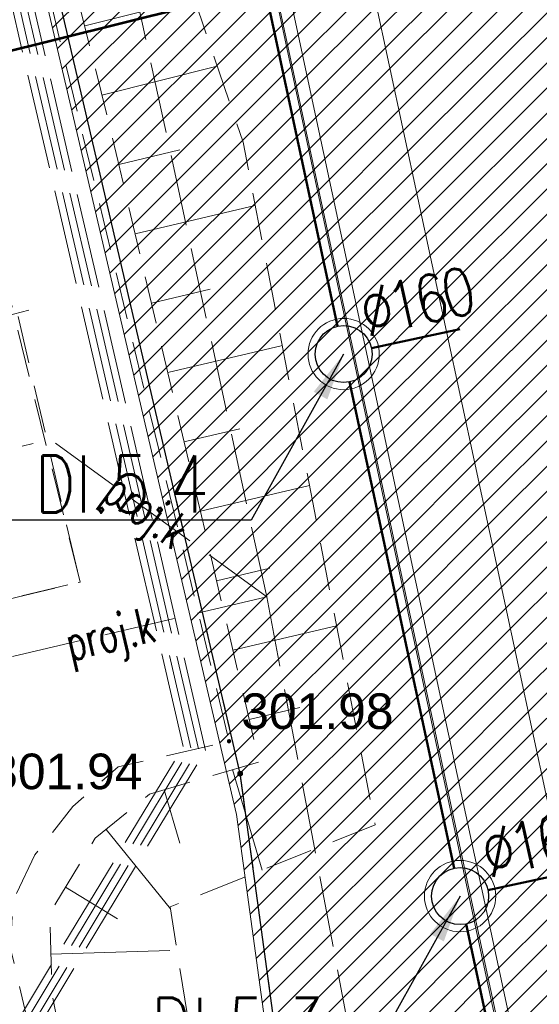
# Model space of a CAD drawing. Header units: metres. Extents: x 6567444 to 13135881, y 5574237 to 11149086.
# Tile 26 of 212: x 6567853 to 6567864, y 5574409 to 5574429. Entities that reach past the tile are written whole.
import ezdxf
from ezdxf.enums import TextEntityAlignment as Align

# ---------------------------------------------------------------- set-up
doc = ezdxf.new("R2010")
doc.units = ezdxf.units.M
for name, pattern in [('_MDCP$0$L_0_03', [1, 0.5, -0.5]), ('_MDCP$0$L_0_04', [1.5, 1, -0.5]), ('_MDCP$0$L_2_50', [2.5, 2, -0.5]), ('_MDCP$1$L_0_06', [2, 1.5, -0.5]), ('GE.I.6640.1.468.2024_MDCP_dodatkowe pomiary_12.03.2026$0$L_0_03', [1, 0.5, -0.5]), ('GE.I.6640.1.468.2024_MDCP_dodatkowe pomiary_12.03.2026$0$L_0_04', [1.5, 1, -0.5]), ('GE.I.6640.1.468.2024_MDCP_dodatkowe pomiary_12.03.2026$0$L_0_06', [2, 1.5, -0.5]), ('GE.I.6640.1.468.2024_MDCP_dodatkowe pomiary_12.03.2026$0$L_2_50', [2.5, 2, -0.5])]:
    doc.linetypes.add(name, pattern=pattern)
for name, color, linetype, lineweight in [('_MDCP$0$EGB_DzialkaEwidencyjna', 7, 'Continuous', 18), ('_MDCP$0$EGB_Klasouzytek', 92, 'Continuous', 18), ('_MDCP$0$EGB_KonturUzytkuGruntowego', 92, 'Continuous', 18), ('_MDCP$0$EGB_PunktGraniczny', 7, 'Continuous', 18), ('_MDCP$0$GES_InneUrzadzeniaTowarzyszace', 7, 'Continuous', 18), ('_MDCP$0$GES_PrzewodElektroenergetyczny_Projektowany', 7, 'Continuous', 18), ('_MDCP$0$GES_PrzewodKanalizacyjny_Projektowany', 7, 'Continuous', 18), ('_MDCP$0$KR_ObiektKarto', 7, 'Continuous', 18), ('_MDCP$0$OT_Budowle', 7, 'Continuous', 18), ('_MDCP$0$OT_Komunikacja', 7, 'Continuous', 18), ('_MDCP$0$OT_Skarpa', 7, 'Continuous', 18), ('_MDCP$0$OTRS', 7, 'Continuous', 13), ('_MDCP$0$OTRS_O', 7, 'Continuous', 20), ('_MDCP$0$Z_GRANICE SPRAWDZONE', 100, 'Continuous', 30), ('_TT_KAN_D', 96, 'Continuous', 50), ('_TT_KAN_D_OPIS_DN', 7, 'Continuous', 30), ('_TT_KAN_D_Opis_PKT_I', 7, 'Continuous', 30), ('_TT_KAN_D_Opis_PKT_II', 7, 'Continuous', 30), ('_TT_opis', 7, 'Continuous', 25), ('GE.I.6640.1.468.2024_MDCP_dodatkowe pomiary_12.03.2026$0$EGB_DzialkaEwidencyjna', 7, 'Continuous', 18), ('GE.I.6640.1.468.2024_MDCP_dodatkowe pomiary_12.03.2026$0$EGB_Klasouzytek', 92, 'Continuous', 18), ('GE.I.6640.1.468.2024_MDCP_dodatkowe pomiary_12.03.2026$0$EGB_KonturUzytkuGruntowego', 92, 'Continuous', 18), ('GE.I.6640.1.468.2024_MDCP_dodatkowe pomiary_12.03.2026$0$EGB_PunktGraniczny', 7, 'Continuous', 18), ('GE.I.6640.1.468.2024_MDCP_dodatkowe pomiary_12.03.2026$0$GES_InneUrzadzeniaTowarzyszace', 7, 'Continuous', 18), ('GE.I.6640.1.468.2024_MDCP_dodatkowe pomiary_12.03.2026$0$GES_PrzewodElektroenergetyczny_Projektowany', 7, 'Continuous', 18), ('GE.I.6640.1.468.2024_MDCP_dodatkowe pomiary_12.03.2026$0$GES_PrzewodKanalizacyjny_Projektowany', 7, 'Continuous', 18), ('GE.I.6640.1.468.2024_MDCP_dodatkowe pomiary_12.03.2026$0$KR_ObiektKarto', 7, 'Continuous', 18), ('GE.I.6640.1.468.2024_MDCP_dodatkowe pomiary_12.03.2026$0$OT_Budowle', 7, 'Continuous', 18), ('GE.I.6640.1.468.2024_MDCP_dodatkowe pomiary_12.03.2026$0$OT_Komunikacja', 7, 'Continuous', 18), ('GE.I.6640.1.468.2024_MDCP_dodatkowe pomiary_12.03.2026$0$OT_Skarpa', 7, 'Continuous', 18), ('GE.I.6640.1.468.2024_MDCP_dodatkowe pomiary_12.03.2026$0$OTRS', 7, 'Continuous', 13), ('GE.I.6640.1.468.2024_MDCP_dodatkowe pomiary_12.03.2026$0$OTRS_O', 7, 'Continuous', 20), ('GE.I.6640.1.468.2024_MDCP_dodatkowe pomiary_12.03.2026$0$Z_GRANICE SPRAWDZONE', 100, 'Continuous', 30)]:
    doc.layers.add(name, color=color, linetype=linetype, lineweight=lineweight)
doc.layers.add('FORMA - Arch 01 - PZT 1 Strefy', color=7, linetype='Continuous')
doc.styles.add('_MDCP$0$BDOT', font='arial.ttf', dxfattribs={"width": 0.9})
doc.styles.add('_MDCP$0$STANDARD', font='simplex.shx')
doc.styles.add('GE.I.6640.1.468.2024_MDCP_dodatkowe pomiary_12.03.2026$0$BDOT', font='arial.ttf', dxfattribs={"width": 0.9})
doc.styles.add('GE.I.6640.1.468.2024_MDCP_dodatkowe pomiary_12.03.2026$0$STANDARD', font='simplex.shx')
doc.styles.add('pzt_11-06-2015 (2)$0$RomanS', font='romans.shx')
doc.styles.add('ROMANS', font='romans.shx', dxfattribs={"width": 0.9})
doc.styles.get("Standard").update_dxf_attribs({"font": 'arial.ttf'})
doc.dimstyles.new('ISO-25', dxfattribs={"dimtxt": 2.5, "dimasz": 2.5, "dimexe": 1.25, "dimexo": 0.625, "dimtad": 1, "dimtxsty": 'Standard', "dimcen": 2.5, "dimadec": 0, "dimazin": 0, "dimtfac": 1, "dimtmove": 0, "dimatfit": 3, "dimfxl": 1, "dimarcsym": 0})
pattern_1 = [(45, (0, 0), (-0.265165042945, 0.265165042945), [])]

# ---------------------------------------------------------------- blocks, each defined once
blk = doc.blocks.new('_MDCP$0$L_0_02_2')
at = {"color": 0}
blk.add_point((0, 0), dxfattribs=at)
blk = doc.blocks.new('_MDCP$0$L_0_02_1')
at = {"color": 0}
blk.add_point((0, 0), dxfattribs=at)
blk = doc.blocks.new('_MDCP$0$L_0_29_2')
at = {"color": 0, "linetype": 'Continuous', "lineweight": 13, "flags": 128}
blk.add_lwpolyline([(0, 0.5), (0, -0.5)], dxfattribs=at)
blk = doc.blocks.new('_MDCP$0$EGPG_N')
at = {"linetype": 'Continuous', "lineweight": 13}
blk.add_hatch(color=0, dxfattribs=at).paths.add_polyline_path([(0, -0.1, 1), (0, 0.1, 1)])
at = {"color": 0, "linetype": 'Continuous', "lineweight": 13}
blk.add_circle((0, 0), 0.1, dxfattribs=at)
blk = doc.blocks.new('_MDCP$0$OTRS')
at = {"layer": '_MDCP$0$OTRS', "color": 0, "lineweight": -3, "const_width": 0.09}
blk.add_lwpolyline([(-0.045, 0, 1), (0.045, 0, 1)], format="xyb", close=True, dxfattribs=at)
at = {"layer": '_MDCP$0$OTRS_O', "color": 0, "style": '_MDCP$0$BDOT'}
blk.add_attdef('RZEDNA', (0.514, 0.515), '', height=1.5, dxfattribs=at)
blk = doc.blocks.new('_MDCP')
at = {"layer": '_MDCP$0$EGB_DzialkaEwidencyjna', "linetype": 'CONTINUOUS', "lineweight": 18}
for p, q in [((6567849.51, 5574552.26), (6567921.55, 5574569.11)), ((6567921.55, 5574569.11), (6567946.41, 5574443.1)), ((6567830.11, 5574547.72), (6567849.51, 5574552.26)), ((6567829, 5574518.49), (6567830.11, 5574547.72)), ((6567851.37, 5574441.53), (6567829, 5574518.49)), ((6567946.41, 5574443.1), (6567945.87, 5574426.93)), ((6567857.95, 5574413.39), (6567851.37, 5574441.53)), ((6567945.87, 5574426.93), (6567941.78, 5574411.28)), ((6567864.17, 5574367.81), (6567857.95, 5574413.39)), ((6567941.78, 5574411.28), (6567926.87, 5574389.48)), ((6567926.87, 5574389.48), (6567903.73, 5574376.76)), ((6567903.73, 5574376.76), (6567864.17, 5574367.81))]:
    blk.add_line(p, q, dxfattribs=at)
at = {"layer": '_MDCP$0$EGB_DzialkaEwidencyjna', "linetype": 'Continuous', "lineweight": 18}
for p, q in [((6567851.427, 5574441.287), (6567857.893, 5574413.633)), ((6567857.984, 5574413.142), (6567864.136, 5574368.058))]:
    blk.add_line(p, q, dxfattribs=at)
at = {"layer": '_MDCP$0$EGB_Klasouzytek', "lineweight": 18}
blk.add_lwpolyline([(6567903.73, 5574376.76), (6567864.17, 5574367.81), (6567857.95, 5574413.39), (6567851.37, 5574441.53), (6567829, 5574518.49), (6567830.11, 5574547.72), (6567849.51, 5574552.26), (6567921.55, 5574569.11), (6567946.41, 5574443.1), (6567945.87, 5574426.93), (6567941.78, 5574411.28), (6567926.87, 5574389.48)], close=True, dxfattribs=at)
blk.add_lwpolyline([(6567843.288, 5574339.738), (6567840.22, 5574379.37), (6567837.97, 5574408.39), (6567824.54, 5574464.39), (6567815.07, 5574503.11), (6567813.39, 5574510.85), (6567812.91, 5574512.76), (6567809.64, 5574533.63), (6567810.66, 5574545.93), (6567811.96, 5574548.85), (6567814.7, 5574549.3), (6567819.81, 5574551.02), (6567841.64, 5574556.2), (6567848.19, 5574557.83), (6567849.51, 5574552.26), (6567830.11, 5574547.72), (6567829, 5574518.49), (6567851.37, 5574441.53), (6567857.95, 5574413.39), (6567862.49, 5574380.1), (6567864.17, 5574367.81), (6567869.98, 5574345.11), (6567862.17, 5574342.99), (6567862.141, 5574342.197)], dxfattribs=at)
at = {"layer": '_MDCP$0$EGB_KonturUzytkuGruntowego', "linetype": '_MDCP$0$L_0_03', "lineweight": 18, "flags": 128}
blk.add_lwpolyline([(6567864.17, 5574367.81), (6567862.49, 5574380.1), (6567857.95, 5574413.39), (6567851.37, 5574441.53), (6567829, 5574518.49), (6567830.11, 5574547.72), (6567849.51, 5574552.26), (6567921.55, 5574569.11), (6567946.41, 5574443.1), (6567945.87, 5574426.93), (6567941.78, 5574411.28), (6567926.87, 5574389.48), (6567903.73, 5574376.76)], close=True, dxfattribs=at)
at = {"layer": '_MDCP$0$EGB_KonturUzytkuGruntowego', "linetype": '_MDCP$0$L_0_03', "lineweight": 18}
blk.add_lwpolyline([(6567843.288, 5574339.738), (6567840.22, 5574379.37), (6567837.97, 5574408.39), (6567824.54, 5574464.39), (6567815.07, 5574503.11), (6567813.39, 5574510.85), (6567812.91, 5574512.76), (6567809.64, 5574533.63), (6567810.66, 5574545.93), (6567811.96, 5574548.85), (6567814.7, 5574549.3), (6567819.81, 5574551.02), (6567841.64, 5574556.2), (6567848.19, 5574557.83), (6567849.51, 5574552.26), (6567830.11, 5574547.72), (6567829, 5574518.49), (6567851.37, 5574441.53), (6567857.95, 5574413.39), (6567862.49, 5574380.1), (6567864.17, 5574367.81), (6567869.98, 5574345.11), (6567862.17, 5574342.99), (6567862.141, 5574342.197)], dxfattribs=at)
at = {"layer": '_MDCP$0$EGB_PunktGraniczny'}
blk.add_point((6567857.95, 5574413.39), dxfattribs=at)
at = {"layer": '_MDCP$0$GES_InneUrzadzeniaTowarzyszace', "color": 7, "linetype": '_MDCP$0$L_0_04', "lineweight": 18, "flags": 128}
blk.add_lwpolyline([(6567824.12, 5574416.26), (6567827.3, 5574417.01), (6567834.71, 5574418.75), (6567848.14, 5574421.88), (6567853.26, 5574423.08), (6567854.58, 5574417.42), (6567851.37, 5574416.66), (6567849.43, 5574416.21), (6567849.36, 5574416.5), (6567847.12, 5574416), (6567841.02, 5574414.57), (6567841.09, 5574414.27), (6567837.88, 5574413.52), (6567835.93, 5574413.05), (6567835.86, 5574413.36), (6567830.97, 5574412.22), (6567828.31, 5574411.6), (6567825.37, 5574410.91), (6567822.44, 5574410.23), (6567821.18, 5574415.58)], close=True, dxfattribs=at)
at = {"layer": '_MDCP$0$GES_PrzewodElektroenergetyczny_Projektowany', "color": 1, "linetype": '_MDCP$0$L_2_50', "lineweight": 18}
for points in [[(6567863.28, 5574345.6), (6567861.17, 5574363.95), (6567859.7, 5574369.91), (6567857.85, 5574384.71), (6567853.27, 5574407.6), (6567857.07, 5574413.91), (6567851.02, 5574440.09), (6567845.91, 5574440.13), (6567840.48, 5574462.92)], [(6567863.44, 5574345.55), (6567861.32, 5574363.97), (6567859.85, 5574369.93), (6567858, 5574384.73), (6567853.42, 5574407.58), (6567857.22, 5574413.88), (6567851.14, 5574440.24), (6567846.03, 5574440.28), (6567840.62, 5574462.96)], [(6567862.97, 5574345.7), (6567860.87, 5574363.89), (6567859.4, 5574369.85), (6567857.55, 5574384.66), (6567852.95, 5574407.66), (6567856.75, 5574413.96), (6567850.78, 5574439.79), (6567845.68, 5574439.84), (6567840.19, 5574462.85)], [(6567863.13, 5574345.65), (6567861.02, 5574363.92), (6567859.55, 5574369.88), (6567857.7, 5574384.68), (6567853.11, 5574407.63), (6567856.91, 5574413.93), (6567850.9, 5574439.94), (6567845.79, 5574439.99), (6567840.33, 5574462.89)]]:
    blk.add_lwpolyline(points, dxfattribs=at)
at = {"layer": '_MDCP$0$GES_PrzewodKanalizacyjny_Projektowany', "color": 36, "linetype": '_MDCP$1$L_0_06', "lineweight": 18}
blk.add_lwpolyline([(6567823.812, 5574400.465), (6567860.28, 5574407.79), (6567858.51, 5574417.11), (6567853.81, 5574438.77), (6567849.74, 5574436.53)], dxfattribs=at)
at = {"layer": '_MDCP$0$GES_PrzewodKanalizacyjny_Projektowany', "color": 36, "linetype": '_MDCP$1$L_0_06', "lineweight": 18, "flags": 128}
for points in [[(6567858.51, 5574417.11), (6567853.96, 5574420.42), (6567853.36, 5574420.28)], [(6567858.51, 5574417.11), (6567851.9, 5574415.56)]]:
    blk.add_lwpolyline(points, dxfattribs=at)
at = {"layer": '_MDCP$0$KR_ObiektKarto', "linetype": 'Continuous', "lineweight": 18, "flags": 128}
for points in [[(6567854.678, 5574429.124), (6567855.831, 5574429.412)], [(6567855.041, 5574427.669), (6567857.469, 5574428.274)], [(6567855.396, 5574426.211), (6567856.68, 5574426.513)], [(6567855.739, 5574424.751), (6567858.268, 5574425.345)], [(6567856.082, 5574423.291), (6567857.318, 5574423.581)], [(6567856.425, 5574421.831), (6567858.838, 5574422.398)], [(6567856.768, 5574420.37), (6567857.946, 5574420.647)], [(6567857.112, 5574418.91), (6567859.409, 5574419.45)], [(6567857.455, 5574417.45), (6567858.574, 5574417.713)], [(6567857.798, 5574415.99), (6567859.979, 5574416.502)], [(6567858.141, 5574414.529), (6567859.203, 5574414.779)], [(6567857.788, 5574413.474), (6567858.41, 5574411.36)], [(6567856.349, 5574413.051), (6567856.68, 5574411.926)], [(6567855.127, 5574412.215), (6567856.486, 5574410.549)], [(6567854.273, 5574410.998), (6567855.37, 5574410.332)], [(6567853.965, 5574409.592), (6567856.467, 5574409.666)]]:
    blk.add_lwpolyline(points, dxfattribs=at)
at = {"layer": '_MDCP$0$OT_Komunikacja', "color": 7, "linetype": '_MDCP$0$L_0_04', "lineweight": 18, "flags": 128}
blk.add_lwpolyline([(6567947.515, 5574455.698), (6567948.396, 5574450.424), (6567948.648, 5574448.732), (6567948.975, 5574446.476), (6567949.265, 5574444.281), (6567949.478, 5574440.508), (6567949.478, 5574438.827), (6567949.548, 5574436.345), (6567949.466, 5574434.494), (6567949.331, 5574431.506), (6567949.013, 5574428.567), (6567948.397, 5574424.452), (6567947.845, 5574421.592), (6567946.958, 5574417.848), (6567946.194, 5574415.206), (6567944.955, 5574411.463), (6567944.22, 5574409.565), (6567943.335, 5574407.431), (6567941.896, 5574404.446), (6567940.723, 5574402.331), (6567939.781, 5574400.677), (6567938.516, 5574398.665), (6567936.744, 5574396.084), (6567934.465, 5574393.243), (6567932.327, 5574390.844), (6567928.971, 5574387.543), (6567926.7, 5574385.54), (6567925.032, 5574384.195), (6567923.337, 5574382.935), (6567920.797, 5574381.179), (6567917.606, 5574379.366), (6567914.527, 5574377.737), (6567911.816, 5574376.502), (6567909.558, 5574375.579), (6567907.269, 5574374.816), (6567903.606, 5574373.672), (6567899.382, 5574372.528), (6567894.891, 5574371.274), (6567878.894, 5574366.917), (6567867.949, 5574363.87), (6567863.154, 5574362.61), (6567857.11, 5574361.35), (6567856.863, 5574364.456), (6567856.582, 5574368.039), (6567856.09, 5574372.83), (6567857, 5574372.9), (6567856.31, 5574378.9), (6567855.79, 5574382.87), (6567855.18, 5574386.83), (6567854.51, 5574390.76), (6567853.78, 5574394.71), (6567853.05, 5574398.63), (6567852.19, 5574402.6), (6567849.76, 5574413.26), (6567849.89, 5574414.22), (6567851.83, 5574414.67), (6567851.37, 5574416.66), (6567854.58, 5574417.42), (6567850.88, 5574432.39), (6567845.96, 5574431.22), (6567840.92, 5574450.67), (6567838.96, 5574456.25), (6567831.07, 5574490.06), (6567830.27, 5574495.98), (6567829, 5574501.83), (6567827.92, 5574506.7), (6567826.86, 5574511.56), (6567826.08, 5574515.52), (6567825.4, 5574519.47), (6567824.95, 5574522.44), (6567824.5, 5574526.43), (6567824.25, 5574529.43), (6567824.08, 5574532.42), (6567824.01, 5574536.4), (6567824.25, 5574539.41), (6567825.44, 5574545.29), (6567826.09, 5574547.18), (6567826.92, 5574548.98), (6567827.87, 5574550.71), (6567829, 5574552.37), (6567849.24, 5574556.86), (6567847.84, 5574562.43), (6567850.42, 5574563.07), (6567851, 5574562.82), (6567857.08, 5574558.64), (6567878.36, 5574563.51), (6567907.32, 5574570.28), (6567907.73, 5574567.88), (6567878.94, 5574561.2), (6567857.62, 5574556.33), (6567833.07, 5574550.68), (6567832.17, 5574550.48), (6567830.79, 5574549.8), (6567829.67, 5574548.79), (6567828.68, 5574547.02), (6567827.68, 5574544.22), (6567827.06, 5574541.37), (6567826.61, 5574538.33), (6567826.47, 5574535.3), (6567826.62, 5574531.27), (6567826.93, 5574527.32), (6567827.29, 5574523.8), (6567827.81, 5574520.34), (6567828.64, 5574515.44), (6567829.22, 5574512.47), (6567831.34, 5574502.7), (6567832, 5574502.04), (6567832.86, 5574501.86), (6567835.48, 5574490.39), (6567838.69, 5574476.72), (6567840.94, 5574477.22), (6567842.1, 5574472.29), (6567839.84, 5574471.76), (6567843.24, 5574457.14), (6567846.41, 5574443.89), (6567846.82, 5574442.27), (6567847.04, 5574441.61), (6567847.42, 5574441.08), (6567847.97, 5574440.71), (6567848.63, 5574440.56), (6567849.32, 5574440.61), (6567851.19, 5574441.04), (6567854.02, 5574429.39), (6567857.72, 5574414.07), (6567855.38, 5574413.53), (6567854.43, 5574412.7), (6567853.63, 5574411.68), (6567853.17, 5574410.72), (6567853.12, 5574409.71), (6567854.26, 5574404.84), (6567855.51, 5574399), (6567857.01, 5574391.2), (6567857.79, 5574386.18), (6567858.35, 5574382.21), (6567859.02, 5574377.27), (6567859.909, 5574368.887), (6567860.055, 5574367.78), (6567860.402, 5574366.895), (6567861.348, 5574365.757), (6567862.743, 5574365.112), (6567863.812, 5574364.983), (6567864.873, 5574365.082), (6567875.385, 5574368.045), (6567887.169, 5574371.344), (6567894.86, 5574373.433), (6567904.193, 5574375.979), (6567909.986, 5574377.842), (6567913.714, 5574379.575), (6567916.29, 5574380.93), (6567919.833, 5574382.929), (6567921.94, 5574384.465), (6567924.837, 5574386.597), (6567926.974, 5574388.488), (6567928.91, 5574390.273), (6567932.797, 5574394.443), (6567936.263, 5574399.014), (6567938.789, 5574403.047), (6567940.719, 5574406.619), (6567942.6, 5574410.97), (6567944.237, 5574415.951), (6567945.095, 5574418.932), (6567946.005, 5574422.667), (6567946.916, 5574428.255), (6567947.357, 5574433.537), (6567947.446, 5574438.626), (6567947.184, 5574444.294), (6567946.685, 5574448.233), (6567946.054, 5574452.175), (6567945.029, 5574458.386), (6567942.856, 5574469.729), (6567945.871, 5574465.435)], close=True, dxfattribs=at)
at = {"layer": '_MDCP$0$OT_Skarpa', "color": 7, "linetype": '_MDCP$0$L_0_04', "lineweight": 18, "flags": 128}
blk.add_lwpolyline([(6567836.9, 5574495.68), (6567838.52, 5574491.11), (6567840.59, 5574480.86), (6567843.46, 5574480.36), (6567848.13, 5574462.83), (6567851.9, 5574444.67), (6567858.01, 5574426.68), (6567860.79, 5574412.31), (6567856.48, 5574410.59), (6567857.58, 5574403.57), (6567859.68, 5574394.97), (6567860.62, 5574385.5), (6567861.58, 5574370.45), (6567862.01, 5574368.01), (6567863.53, 5574367.38), (6567863.13, 5574366), (6567861.59, 5574366.75), (6567860.54, 5574368.19), (6567859.27, 5574379.76), (6567857.79, 5574389.9), (6567858.03, 5574392), (6567857.57, 5574394.08), (6567856.6, 5574396.01), (6567853.99, 5574408.75), (6567853.94, 5574410.45), (6567854.9, 5574412.03), (6567856.04, 5574412.96), (6567858.35, 5574413.64), (6567855.26, 5574426.79), (6567851.62, 5574441.38), (6567849.42, 5574443.2), (6567847.4, 5574447.15), (6567844.89, 5574462.43), (6567841.18, 5574478.32), (6567838.55, 5574479.72), (6567836.83, 5574487.4), (6567833.76, 5574501.75)], close=True, dxfattribs=at)
at = {"layer": '_MDCP$0$Z_GRANICE SPRAWDZONE', "linetype": 'ByBlock', "flags": 128}
blk.add_lwpolyline([(6567830.11, 5574547.72), (6567849.531, 5574552.262), (6567921.55, 5574569.11), (6567946.41, 5574443.1), (6567945.87, 5574426.93), (6567941.769, 5574411.258), (6567926.87, 5574389.48), (6567903.73, 5574376.76), (6567864.17, 5574367.81), (6567857.95, 5574413.39), (6567851.37, 5574441.53), (6567829, 5574518.49), (6567830.11, 5574547.72)], dxfattribs=at)
at = {"layer": '_MDCP$0$EGB_DzialkaEwidencyjna', "linetype": 'Continuous', "xscale": 0.5, "yscale": 0.5, "zscale": 0.5}
for name, rotation in [('_MDCP$0$L_0_02_2', 103.16), ('_MDCP$0$L_0_02_1', 277.77), ('_MDCP$0$L_0_02_2', 277.77), ('_MDCP$0$L_0_02_1', 103.16)]:
    blk.add_blockref(name, (6567857.95, 5574413.39), dxfattribs=dict(at, rotation=rotation))
at = {"layer": '_MDCP$0$EGB_PunktGraniczny', "linetype": 'Continuous', "xscale": 0.5, "yscale": 0.5, "zscale": 0.5}
blk.add_blockref('_MDCP$0$EGPG_N', (6567857.95, 5574413.39), dxfattribs=at)
at = {"layer": '_MDCP$0$OT_Budowle', "color": 7, "linetype": 'Continuous', "xscale": 0.5, "yscale": 0.5, "zscale": 0.5, "rotation": 104.34}
blk.add_blockref('_MDCP$0$L_0_29_2', (6567853.26, 5574423.08), dxfattribs=at)
at = {"layer": '_MDCP$0$OTRS', "xscale": 0.5, "yscale": 0.5, "zscale": 0.5}
for p, values in [((6567857.716, 5574414.072, 301.98), {'RZEDNA': '301.98'}), ((6567852.432, 5574412.805, 301.937), {'RZEDNA': '301.94'})]:
    blk.add_blockref('_MDCP$0$OTRS', p, dxfattribs=at).add_auto_attribs(values)
at = {"layer": '_MDCP$0$GES_PrzewodKanalizacyjny_Projektowany', "color": 36, "lineweight": 15, "style": '_MDCP$0$STANDARD', "width": 0.66}
for rotation, p in [(-36, (6567855.986, 5574418.946)), (-346.8, (6567855.205, 5574416.335))]:
    blk.add_text('proj.k', height=0.75, rotation=rotation, dxfattribs=at).set_placement(p, align=Align.MIDDLE_CENTER)
blk = doc.blocks.new('GE.I.6640.1.468.2024_MDCP_dodatkowe pomiary_12.03.2026$0$L_0_02_2')
at = {"color": 0}
blk.add_point((0, 0), dxfattribs=at)
blk = doc.blocks.new('GE.I.6640.1.468.2024_MDCP_dodatkowe pomiary_12.03.2026$0$L_0_02_1')
at = {"color": 0}
blk.add_point((0, 0), dxfattribs=at)
blk = doc.blocks.new('GE.I.6640.1.468.2024_MDCP_dodatkowe pomiary_12.03.2026$0$L_0_29_2')
at = {"color": 0, "linetype": 'Continuous', "lineweight": 13, "flags": 128}
blk.add_lwpolyline([(0, 0.5), (0, -0.5)], dxfattribs=at)
blk = doc.blocks.new('GE.I.6640.1.468.2024_MDCP_dodatkowe pomiary_12.03.2026$0$EGPG_N')
at = {"linetype": 'Continuous', "lineweight": 13}
blk.add_hatch(color=0, dxfattribs=at).paths.add_polyline_path([(0, -0.1, 1), (0, 0.1, 1)])
at = {"color": 0, "linetype": 'Continuous', "lineweight": 13}
blk.add_circle((0, 0), 0.1, dxfattribs=at)
blk = doc.blocks.new('GE.I.6640.1.468.2024_MDCP_dodatkowe pomiary_12.03.2026$0$OTRS')
at = {"layer": 'GE.I.6640.1.468.2024_MDCP_dodatkowe pomiary_12.03.2026$0$OTRS', "color": 0, "lineweight": -3, "const_width": 0.09}
blk.add_lwpolyline([(-0.045, 0, 1), (0.045, 0, 1)], format="xyb", close=True, dxfattribs=at)
at = {"layer": 'GE.I.6640.1.468.2024_MDCP_dodatkowe pomiary_12.03.2026$0$OTRS_O', "color": 0, "style": 'GE.I.6640.1.468.2024_MDCP_dodatkowe pomiary_12.03.2026$0$BDOT'}
blk.add_attdef('RZEDNA', (0.514, 0.515), '', height=1.5, dxfattribs=at)
blk = doc.blocks.new('GE.I.6640.1.468.2024_MDCP_dodatkowe pomiary_12.03.2026')
at = {"layer": 'GE.I.6640.1.468.2024_MDCP_dodatkowe pomiary_12.03.2026$0$EGB_DzialkaEwidencyjna', "linetype": 'CONTINUOUS', "lineweight": 18}
for p, q in [((6567849.51, 5574552.26), (6567921.55, 5574569.11)), ((6567921.55, 5574569.11), (6567946.41, 5574443.1)), ((6567830.11, 5574547.72), (6567849.51, 5574552.26)), ((6567829, 5574518.49), (6567830.11, 5574547.72)), ((6567851.37, 5574441.53), (6567829, 5574518.49)), ((6567946.41, 5574443.1), (6567945.87, 5574426.93)), ((6567857.95, 5574413.39), (6567851.37, 5574441.53)), ((6567945.87, 5574426.93), (6567941.78, 5574411.28)), ((6567864.17, 5574367.81), (6567857.95, 5574413.39)), ((6567941.78, 5574411.28), (6567926.87, 5574389.48)), ((6567926.87, 5574389.48), (6567903.73, 5574376.76)), ((6567903.73, 5574376.76), (6567864.17, 5574367.81))]:
    blk.add_line(p, q, dxfattribs=at)
at = {"layer": 'GE.I.6640.1.468.2024_MDCP_dodatkowe pomiary_12.03.2026$0$EGB_DzialkaEwidencyjna', "linetype": 'Continuous', "lineweight": 18}
for p, q in [((6567851.427, 5574441.287), (6567857.893, 5574413.633)), ((6567857.984, 5574413.142), (6567864.136, 5574368.058))]:
    blk.add_line(p, q, dxfattribs=at)
at = {"layer": 'GE.I.6640.1.468.2024_MDCP_dodatkowe pomiary_12.03.2026$0$EGB_Klasouzytek', "lineweight": 18}
blk.add_lwpolyline([(6567903.73, 5574376.76), (6567864.17, 5574367.81), (6567857.95, 5574413.39), (6567851.37, 5574441.53), (6567829, 5574518.49), (6567830.11, 5574547.72), (6567849.51, 5574552.26), (6567921.55, 5574569.11), (6567946.41, 5574443.1), (6567945.87, 5574426.93), (6567941.78, 5574411.28), (6567926.87, 5574389.48)], close=True, dxfattribs=at)
blk.add_lwpolyline([(6567843.288, 5574339.738), (6567840.22, 5574379.37), (6567837.97, 5574408.39), (6567824.54, 5574464.39), (6567815.07, 5574503.11), (6567813.39, 5574510.85), (6567812.91, 5574512.76), (6567809.64, 5574533.63), (6567810.66, 5574545.93), (6567811.96, 5574548.85), (6567814.7, 5574549.3), (6567819.81, 5574551.02), (6567841.64, 5574556.2), (6567848.19, 5574557.83), (6567849.51, 5574552.26), (6567830.11, 5574547.72), (6567829, 5574518.49), (6567851.37, 5574441.53), (6567857.95, 5574413.39), (6567862.49, 5574380.1), (6567864.17, 5574367.81), (6567869.98, 5574345.11), (6567862.17, 5574342.99), (6567862.141, 5574342.197)], dxfattribs=at)
at = {"layer": 'GE.I.6640.1.468.2024_MDCP_dodatkowe pomiary_12.03.2026$0$EGB_KonturUzytkuGruntowego', "linetype": 'GE.I.6640.1.468.2024_MDCP_dodatkowe pomiary_12.03.2026$0$L_0_03', "lineweight": 18, "flags": 128}
blk.add_lwpolyline([(6567864.17, 5574367.81), (6567862.49, 5574380.1), (6567857.95, 5574413.39), (6567851.37, 5574441.53), (6567829, 5574518.49), (6567830.11, 5574547.72), (6567849.51, 5574552.26), (6567921.55, 5574569.11), (6567946.41, 5574443.1), (6567945.87, 5574426.93), (6567941.78, 5574411.28), (6567926.87, 5574389.48), (6567903.73, 5574376.76)], close=True, dxfattribs=at)
at = {"layer": 'GE.I.6640.1.468.2024_MDCP_dodatkowe pomiary_12.03.2026$0$EGB_KonturUzytkuGruntowego', "linetype": 'GE.I.6640.1.468.2024_MDCP_dodatkowe pomiary_12.03.2026$0$L_0_03', "lineweight": 18}
blk.add_lwpolyline([(6567843.288, 5574339.738), (6567840.22, 5574379.37), (6567837.97, 5574408.39), (6567824.54, 5574464.39), (6567815.07, 5574503.11), (6567813.39, 5574510.85), (6567812.91, 5574512.76), (6567809.64, 5574533.63), (6567810.66, 5574545.93), (6567811.96, 5574548.85), (6567814.7, 5574549.3), (6567819.81, 5574551.02), (6567841.64, 5574556.2), (6567848.19, 5574557.83), (6567849.51, 5574552.26), (6567830.11, 5574547.72), (6567829, 5574518.49), (6567851.37, 5574441.53), (6567857.95, 5574413.39), (6567862.49, 5574380.1), (6567864.17, 5574367.81), (6567869.98, 5574345.11), (6567862.17, 5574342.99), (6567862.141, 5574342.197)], dxfattribs=at)
at = {"layer": 'GE.I.6640.1.468.2024_MDCP_dodatkowe pomiary_12.03.2026$0$EGB_PunktGraniczny'}
blk.add_point((6567857.95, 5574413.39), dxfattribs=at)
at = {"layer": 'GE.I.6640.1.468.2024_MDCP_dodatkowe pomiary_12.03.2026$0$GES_InneUrzadzeniaTowarzyszace', "color": 7, "linetype": 'GE.I.6640.1.468.2024_MDCP_dodatkowe pomiary_12.03.2026$0$L_0_04', "lineweight": 18, "flags": 128}
blk.add_lwpolyline([(6567824.12, 5574416.26), (6567827.3, 5574417.01), (6567834.71, 5574418.75), (6567848.14, 5574421.88), (6567853.26, 5574423.08), (6567854.58, 5574417.42), (6567851.37, 5574416.66), (6567849.43, 5574416.21), (6567849.36, 5574416.5), (6567847.12, 5574416), (6567841.02, 5574414.57), (6567841.09, 5574414.27), (6567837.88, 5574413.52), (6567835.93, 5574413.05), (6567835.86, 5574413.36), (6567830.97, 5574412.22), (6567828.31, 5574411.6), (6567825.37, 5574410.91), (6567822.44, 5574410.23), (6567821.18, 5574415.58)], close=True, dxfattribs=at)
at = {"layer": 'GE.I.6640.1.468.2024_MDCP_dodatkowe pomiary_12.03.2026$0$GES_PrzewodElektroenergetyczny_Projektowany', "color": 1, "linetype": 'GE.I.6640.1.468.2024_MDCP_dodatkowe pomiary_12.03.2026$0$L_2_50', "lineweight": 18}
for points in [[(6567863.28, 5574345.6), (6567861.17, 5574363.95), (6567859.7, 5574369.91), (6567857.85, 5574384.71), (6567853.27, 5574407.6), (6567857.07, 5574413.91), (6567851.02, 5574440.09), (6567845.91, 5574440.13), (6567840.48, 5574462.92)], [(6567863.44, 5574345.55), (6567861.32, 5574363.97), (6567859.85, 5574369.93), (6567858, 5574384.73), (6567853.42, 5574407.58), (6567857.22, 5574413.88), (6567851.14, 5574440.24), (6567846.03, 5574440.28), (6567840.62, 5574462.96)], [(6567862.97, 5574345.7), (6567860.87, 5574363.89), (6567859.4, 5574369.85), (6567857.55, 5574384.66), (6567852.95, 5574407.66), (6567856.75, 5574413.96), (6567850.78, 5574439.79), (6567845.68, 5574439.84), (6567840.19, 5574462.85)], [(6567863.13, 5574345.65), (6567861.02, 5574363.92), (6567859.55, 5574369.88), (6567857.7, 5574384.68), (6567853.11, 5574407.63), (6567856.91, 5574413.93), (6567850.9, 5574439.94), (6567845.79, 5574439.99), (6567840.33, 5574462.89)]]:
    blk.add_lwpolyline(points, dxfattribs=at)
at = {"layer": 'GE.I.6640.1.468.2024_MDCP_dodatkowe pomiary_12.03.2026$0$GES_PrzewodKanalizacyjny_Projektowany', "color": 36, "linetype": 'GE.I.6640.1.468.2024_MDCP_dodatkowe pomiary_12.03.2026$0$L_0_06', "lineweight": 18}
blk.add_lwpolyline([(6567823.812, 5574400.465), (6567860.28, 5574407.79), (6567858.51, 5574417.11), (6567853.81, 5574438.77), (6567849.74, 5574436.53)], dxfattribs=at)
at = {"layer": 'GE.I.6640.1.468.2024_MDCP_dodatkowe pomiary_12.03.2026$0$GES_PrzewodKanalizacyjny_Projektowany', "color": 36, "linetype": 'GE.I.6640.1.468.2024_MDCP_dodatkowe pomiary_12.03.2026$0$L_0_06', "lineweight": 18, "flags": 128}
for points in [[(6567858.51, 5574417.11), (6567853.96, 5574420.42), (6567853.36, 5574420.28)], [(6567858.51, 5574417.11), (6567851.9, 5574415.56)]]:
    blk.add_lwpolyline(points, dxfattribs=at)
at = {"layer": 'GE.I.6640.1.468.2024_MDCP_dodatkowe pomiary_12.03.2026$0$KR_ObiektKarto', "linetype": 'Continuous', "lineweight": 18, "flags": 128}
for points in [[(6567854.678, 5574429.124), (6567855.831, 5574429.412)], [(6567855.041, 5574427.669), (6567857.469, 5574428.274)], [(6567855.396, 5574426.211), (6567856.68, 5574426.513)], [(6567855.739, 5574424.751), (6567858.268, 5574425.345)], [(6567856.082, 5574423.291), (6567857.318, 5574423.581)], [(6567856.425, 5574421.831), (6567858.838, 5574422.398)], [(6567856.768, 5574420.37), (6567857.946, 5574420.647)], [(6567857.112, 5574418.91), (6567859.409, 5574419.45)], [(6567857.455, 5574417.45), (6567858.574, 5574417.713)], [(6567857.798, 5574415.99), (6567859.979, 5574416.502)], [(6567858.141, 5574414.529), (6567859.203, 5574414.779)], [(6567857.788, 5574413.474), (6567858.41, 5574411.36)], [(6567856.349, 5574413.051), (6567856.68, 5574411.926)], [(6567855.127, 5574412.215), (6567856.486, 5574410.549)], [(6567854.273, 5574410.998), (6567855.37, 5574410.332)], [(6567853.965, 5574409.592), (6567856.467, 5574409.666)]]:
    blk.add_lwpolyline(points, dxfattribs=at)
at = {"layer": 'GE.I.6640.1.468.2024_MDCP_dodatkowe pomiary_12.03.2026$0$OT_Komunikacja', "color": 7, "linetype": 'GE.I.6640.1.468.2024_MDCP_dodatkowe pomiary_12.03.2026$0$L_0_04', "lineweight": 18, "flags": 128}
blk.add_lwpolyline([(6567947.515, 5574455.698), (6567948.396, 5574450.424), (6567948.648, 5574448.732), (6567948.975, 5574446.476), (6567949.265, 5574444.281), (6567949.478, 5574440.508), (6567949.478, 5574438.827), (6567949.548, 5574436.345), (6567949.466, 5574434.494), (6567949.331, 5574431.506), (6567949.013, 5574428.567), (6567948.397, 5574424.452), (6567947.845, 5574421.592), (6567946.958, 5574417.848), (6567946.194, 5574415.206), (6567944.955, 5574411.463), (6567944.22, 5574409.565), (6567943.335, 5574407.431), (6567941.896, 5574404.446), (6567940.723, 5574402.331), (6567939.781, 5574400.677), (6567938.516, 5574398.665), (6567936.744, 5574396.084), (6567934.465, 5574393.243), (6567932.327, 5574390.844), (6567928.971, 5574387.543), (6567926.7, 5574385.54), (6567925.032, 5574384.195), (6567923.337, 5574382.935), (6567920.797, 5574381.179), (6567917.606, 5574379.366), (6567914.527, 5574377.737), (6567911.816, 5574376.502), (6567909.558, 5574375.579), (6567907.269, 5574374.816), (6567903.606, 5574373.672), (6567899.382, 5574372.528), (6567894.891, 5574371.274), (6567878.894, 5574366.917), (6567867.949, 5574363.87), (6567863.154, 5574362.61), (6567857.11, 5574361.35), (6567856.863, 5574364.456), (6567856.582, 5574368.039), (6567856.09, 5574372.83), (6567857, 5574372.9), (6567856.31, 5574378.9), (6567855.79, 5574382.87), (6567855.18, 5574386.83), (6567854.51, 5574390.76), (6567853.78, 5574394.71), (6567853.05, 5574398.63), (6567852.19, 5574402.6), (6567849.76, 5574413.26), (6567849.89, 5574414.22), (6567851.83, 5574414.67), (6567851.37, 5574416.66), (6567854.58, 5574417.42), (6567850.88, 5574432.39), (6567845.96, 5574431.22), (6567840.92, 5574450.67), (6567838.96, 5574456.25), (6567831.07, 5574490.06), (6567830.27, 5574495.98), (6567829, 5574501.83), (6567827.92, 5574506.7), (6567826.86, 5574511.56), (6567826.08, 5574515.52), (6567825.4, 5574519.47), (6567824.95, 5574522.44), (6567824.5, 5574526.43), (6567824.25, 5574529.43), (6567824.08, 5574532.42), (6567824.01, 5574536.4), (6567824.25, 5574539.41), (6567825.44, 5574545.29), (6567826.09, 5574547.18), (6567826.92, 5574548.98), (6567827.87, 5574550.71), (6567829, 5574552.37), (6567849.24, 5574556.86), (6567847.84, 5574562.43), (6567850.42, 5574563.07), (6567851, 5574562.82), (6567857.08, 5574558.64), (6567878.36, 5574563.51), (6567907.32, 5574570.28), (6567907.73, 5574567.88), (6567878.94, 5574561.2), (6567857.62, 5574556.33), (6567833.07, 5574550.68), (6567832.17, 5574550.48), (6567830.79, 5574549.8), (6567829.67, 5574548.79), (6567828.68, 5574547.02), (6567827.68, 5574544.22), (6567827.06, 5574541.37), (6567826.61, 5574538.33), (6567826.47, 5574535.3), (6567826.62, 5574531.27), (6567826.93, 5574527.32), (6567827.29, 5574523.8), (6567827.81, 5574520.34), (6567828.64, 5574515.44), (6567829.22, 5574512.47), (6567831.34, 5574502.7), (6567832, 5574502.04), (6567832.86, 5574501.86), (6567835.48, 5574490.39), (6567838.69, 5574476.72), (6567840.94, 5574477.22), (6567842.1, 5574472.29), (6567839.84, 5574471.76), (6567843.24, 5574457.14), (6567846.41, 5574443.89), (6567846.82, 5574442.27), (6567847.04, 5574441.61), (6567847.42, 5574441.08), (6567847.97, 5574440.71), (6567848.63, 5574440.56), (6567849.32, 5574440.61), (6567851.19, 5574441.04), (6567854.02, 5574429.39), (6567857.72, 5574414.07), (6567855.38, 5574413.53), (6567854.43, 5574412.7), (6567853.63, 5574411.68), (6567853.17, 5574410.72), (6567853.12, 5574409.71), (6567854.26, 5574404.84), (6567855.51, 5574399), (6567857.01, 5574391.2), (6567857.79, 5574386.18), (6567858.35, 5574382.21), (6567859.02, 5574377.27), (6567859.909, 5574368.887), (6567860.055, 5574367.78), (6567860.402, 5574366.895), (6567861.348, 5574365.757), (6567862.743, 5574365.112), (6567863.812, 5574364.983), (6567864.873, 5574365.082), (6567875.385, 5574368.045), (6567887.169, 5574371.344), (6567894.86, 5574373.433), (6567904.193, 5574375.979), (6567909.986, 5574377.842), (6567913.714, 5574379.575), (6567916.29, 5574380.93), (6567919.833, 5574382.929), (6567921.94, 5574384.465), (6567924.837, 5574386.597), (6567926.974, 5574388.488), (6567928.91, 5574390.273), (6567932.797, 5574394.443), (6567936.263, 5574399.014), (6567938.789, 5574403.047), (6567940.719, 5574406.619), (6567942.6, 5574410.97), (6567944.237, 5574415.951), (6567945.095, 5574418.932), (6567946.005, 5574422.667), (6567946.916, 5574428.255), (6567947.357, 5574433.537), (6567947.446, 5574438.626), (6567947.184, 5574444.294), (6567946.685, 5574448.233), (6567946.054, 5574452.175), (6567945.029, 5574458.386), (6567942.856, 5574469.729), (6567945.871, 5574465.435)], close=True, dxfattribs=at)
at = {"layer": 'GE.I.6640.1.468.2024_MDCP_dodatkowe pomiary_12.03.2026$0$OT_Skarpa', "color": 7, "linetype": 'GE.I.6640.1.468.2024_MDCP_dodatkowe pomiary_12.03.2026$0$L_0_04', "lineweight": 18, "flags": 128}
blk.add_lwpolyline([(6567836.9, 5574495.68), (6567838.52, 5574491.11), (6567840.59, 5574480.86), (6567843.46, 5574480.36), (6567848.13, 5574462.83), (6567851.9, 5574444.67), (6567858.01, 5574426.68), (6567860.79, 5574412.31), (6567856.48, 5574410.59), (6567857.58, 5574403.57), (6567859.68, 5574394.97), (6567860.62, 5574385.5), (6567861.58, 5574370.45), (6567862.01, 5574368.01), (6567863.53, 5574367.38), (6567863.13, 5574366), (6567861.59, 5574366.75), (6567860.54, 5574368.19), (6567859.27, 5574379.76), (6567857.79, 5574389.9), (6567858.03, 5574392), (6567857.57, 5574394.08), (6567856.6, 5574396.01), (6567853.99, 5574408.75), (6567853.94, 5574410.45), (6567854.9, 5574412.03), (6567856.04, 5574412.96), (6567858.35, 5574413.64), (6567855.26, 5574426.79), (6567851.62, 5574441.38), (6567849.42, 5574443.2), (6567847.4, 5574447.15), (6567844.89, 5574462.43), (6567841.18, 5574478.32), (6567838.55, 5574479.72), (6567836.83, 5574487.4), (6567833.76, 5574501.75)], close=True, dxfattribs=at)
at = {"layer": 'GE.I.6640.1.468.2024_MDCP_dodatkowe pomiary_12.03.2026$0$Z_GRANICE SPRAWDZONE', "linetype": 'ByBlock', "flags": 128}
blk.add_lwpolyline([(6567830.11, 5574547.72), (6567849.531, 5574552.262), (6567921.55, 5574569.11), (6567946.41, 5574443.1), (6567945.87, 5574426.93), (6567941.769, 5574411.258), (6567926.87, 5574389.48), (6567903.73, 5574376.76), (6567864.17, 5574367.81), (6567857.95, 5574413.39), (6567851.37, 5574441.53), (6567829, 5574518.49), (6567830.11, 5574547.72)], dxfattribs=at)
at = {"layer": 'GE.I.6640.1.468.2024_MDCP_dodatkowe pomiary_12.03.2026$0$EGB_DzialkaEwidencyjna', "linetype": 'Continuous', "xscale": 0.5, "yscale": 0.5, "zscale": 0.5}
for name, rotation in [('GE.I.6640.1.468.2024_MDCP_dodatkowe pomiary_12.03.2026$0$L_0_02_2', 103.16), ('GE.I.6640.1.468.2024_MDCP_dodatkowe pomiary_12.03.2026$0$L_0_02_1', 277.77), ('GE.I.6640.1.468.2024_MDCP_dodatkowe pomiary_12.03.2026$0$L_0_02_2', 277.77), ('GE.I.6640.1.468.2024_MDCP_dodatkowe pomiary_12.03.2026$0$L_0_02_1', 103.16)]:
    blk.add_blockref(name, (6567857.95, 5574413.39), dxfattribs=dict(at, rotation=rotation))
at = {"layer": 'GE.I.6640.1.468.2024_MDCP_dodatkowe pomiary_12.03.2026$0$EGB_PunktGraniczny', "linetype": 'Continuous', "xscale": 0.5, "yscale": 0.5, "zscale": 0.5}
blk.add_blockref('GE.I.6640.1.468.2024_MDCP_dodatkowe pomiary_12.03.2026$0$EGPG_N', (6567857.95, 5574413.39), dxfattribs=at)
at = {"layer": 'GE.I.6640.1.468.2024_MDCP_dodatkowe pomiary_12.03.2026$0$OT_Budowle', "color": 7, "linetype": 'Continuous', "xscale": 0.5, "yscale": 0.5, "zscale": 0.5, "rotation": 104.34}
blk.add_blockref('GE.I.6640.1.468.2024_MDCP_dodatkowe pomiary_12.03.2026$0$L_0_29_2', (6567853.26, 5574423.08), dxfattribs=at)
at = {"layer": 'GE.I.6640.1.468.2024_MDCP_dodatkowe pomiary_12.03.2026$0$OTRS', "xscale": 0.5, "yscale": 0.5, "zscale": 0.5}
for p, values in [((6567857.716, 5574414.072, 301.98), {'RZEDNA': '301.98'}), ((6567852.432, 5574412.805, 301.937), {'RZEDNA': '301.94'})]:
    blk.add_blockref('GE.I.6640.1.468.2024_MDCP_dodatkowe pomiary_12.03.2026$0$OTRS', p, dxfattribs=at).add_auto_attribs(values)
at = {"layer": 'GE.I.6640.1.468.2024_MDCP_dodatkowe pomiary_12.03.2026$0$GES_PrzewodKanalizacyjny_Projektowany', "color": 36, "lineweight": 15, "style": 'GE.I.6640.1.468.2024_MDCP_dodatkowe pomiary_12.03.2026$0$STANDARD', "width": 0.66}
for rotation, p in [(-36, (6567855.986, 5574418.946)), (-346.8, (6567855.205, 5574416.335))]:
    blk.add_text('proj.k', height=0.75, rotation=rotation, dxfattribs=at).set_placement(p, align=Align.MIDDLE_CENTER)

msp = doc.modelspace()

# ---------------------------------------------------------------- block references
at = {"layer": 'Defpoints'}
msp.add_blockref('GE.I.6640.1.468.2024_MDCP_dodatkowe pomiary_12.03.2026', (0, 0), dxfattribs=at)

# ---------------------------------------------------------------- next in the draw order: block references
msp.add_blockref('_MDCP', (0, 0))

# ---------------------------------------------------------------- next in the draw order: hatches: boundary and pattern name
at = {"layer": 'FORMA - Arch 01 - PZT 1 Strefy', "linetype": 'Continuous', "lineweight": 0, "true_color": 0x606060}
h = msp.add_hatch(dxfattribs=at)
h.set_pattern_fill('ANSI31', color=251, scale=3, style=0)
h.set_pattern_definition(pattern_1)
h.paths.add_polyline_path([(6567871.897, 5574368.332), (6567874.014, 5574368.787), (6567873.643, 5574370.512), (6567903.422, 5574376.912), (6567909.835, 5574380.437), (6567906.331, 5574396.74), (6567901.444, 5574395.69), (6567900.638, 5574399.438, 0.414214), (6567899.925, 5574399.899), (6567899.749, 5574399.861), (6567903.66, 5574381.663), (6567879.003, 5574376.364), (6567879.525, 5574373.939), (6567879.51, 5574373.936), (6567873.199, 5574372.58), (6567872.678, 5574375.004), (6567872.546, 5574374.976), (6567856.579, 5574449.269), (6567867.702, 5574451.66), (6567867.644, 5574451.942), (6567854.542, 5574449.228), (6567857.367, 5574436.081), (6567857.331, 5574436.103), (6567866.955, 5574391.323), (6567867.301, 5574389.716), (6567869.023, 5574381.702), (6567871.013, 5574372.442), (6567871.082, 5574372.125), (6567871.526, 5574370.057)])
at = {"layer": 'FORMA - Arch 01 - PZT 1 Strefy', "linetype": 'Continuous', "lineweight": 0, "ltscale": 5, "true_color": 0xf0e6d9}
h = msp.add_hatch(dxfattribs=at)
h.set_pattern_fill('ANSI31', color=254, scale=3, style=0)
h.set_pattern_definition(pattern_1)
h.paths.add_polyline_path([(6567856.579, 5574449.269), (6567872.546, 5574374.976), (6567872.678, 5574375.004), (6567873.199, 5574372.58), (6567879.525, 5574373.939), (6567879.003, 5574376.364), (6567903.66, 5574381.663), (6567892.45, 5574433.822), (6567887.371, 5574432.73), (6567883.877, 5574448.989), (6567868.965, 5574445.784), (6567867.702, 5574451.66)])
at = {"layer": 'FORMA - Arch 01 - PZT 1 Strefy', "linetype": 'Continuous', "lineweight": 0, "true_color": 0x577933}
h = msp.add_hatch(dxfattribs=at)
h.set_pattern_fill('ANSI31', color=77, scale=3, style=0)
h.set_pattern_definition(pattern_1)
h.paths.add_polyline_path([(6567864.17, 5574366.56), (6567871.927, 5574368.338), (6567854.229, 5574450.683), (6567851.221, 5574450.037), (6567848.845, 5574448.927), (6567851.441, 5574440.04), (6567857.873, 5574412.533)])

# ---------------------------------------------------------------- next in the draw order: linework, layer by layer
at = {"layer": '_TT_KAN_D'}
for points in [[(6567857.824, 5574432.938), (6567860.002, 5574422.806)], [(6567862.571, 5574422.744), (6567860.714, 5574422.345)], [(6567860.254, 5574421.633), (6567862.453, 5574411.4)], [(6567865.022, 5574411.338), (6567863.166, 5574410.939)], [(6567862.705, 5574410.226), (6567864.873, 5574400.14)]]:
    msp.add_lwpolyline(points, dxfattribs=at)
at = {"layer": '_TT_KAN_D', "lineweight": 13}
for centre in [(6567860.128, 5574422.219), (6567862.579, 5574410.813)]:
    msp.add_circle(centre, 0.75, dxfattribs=at)
at = {"layer": '_TT_KAN_D', "lineweight": 30}
for centre in [(6567860.128, 5574422.219), (6567862.579, 5574410.813)]:
    msp.add_circle(centre, 0.6, dxfattribs=at)
at = {"layer": '_TT_KAN_D_Opis_PKT_II', "color": 6, "lineweight": 53}
msp.add_lwpolyline([(6567815.06, 5574477.791), (6567826.98, 5574422.106), (6567858.181, 5574429.866), (6567851.568, 5574462.175), (6567845.836, 5574461.103), (6567842.215, 5574476.527), (6567828.068, 5574474.111), (6567826.333, 5574479.26)], close=True, dxfattribs=at)
at = {"layer": '_TT_opis', "lineweight": 18}
msp.add_lwpolyline([(6567854.623, 5574450.099), (6567870.591, 5574375.806)], dxfattribs=at)
at = {"layer": 'FORMA - Arch 01 - PZT 1 Strefy', "color": 71, "linetype": 'Continuous', "lineweight": 13, "true_color": 0xaff266}
for p, q in [((6567871.927, 5574368.338), (6567854.229, 5574450.683)), ((6567851.441, 5574440.04), (6567857.873, 5574412.533)), ((6567857.873, 5574412.533), (6567864.17, 5574366.56))]:
    msp.add_line(p, q, dxfattribs=at)
at = {"layer": 'FORMA - Arch 01 - PZT 1 Strefy', "color": 254, "linetype": 'Continuous', "lineweight": 0, "true_color": 0xe3cfb5}
msp.add_line((6567856.579, 5574449.269), (6567872.546, 5574374.976), dxfattribs=at)
at = {"layer": 'FORMA - Arch 01 - PZT 1 Strefy', "color": 9, "linetype": 'Continuous', "lineweight": 13}
for p, q in [((6567872.546, 5574374.976), (6567856.579, 5574449.269)), ((6567857.331, 5574436.103), (6567866.955, 5574391.323))]:
    msp.add_line(p, q, dxfattribs=at)

# ---------------------------------------------------------------- next in the draw order: texts
at = {"layer": '_TT_KAN_D_OPIS_DN', "char_height": 1, "attachment_point": 1, "rotation": 12.6833, "style": 'pzt_11-06-2015 (2)$0$RomanS'}
for insert in [(6567860.388, 5574423.549), (6567862.946, 5574412.165)]:
    msp.add_mtext_dynamic_manual_height_columns('\\T0.85;\\W0.8;%%C160', width=9.13673, gutter_width=12.5, heights=[0], dxfattribs=dict(at, insert=insert))
at = {"layer": '_TT_KAN_D_Opis_PKT_I', "char_height": 1.2, "attachment_point": 3, "style": 'ROMANS'}
for s, insert in [('\\W0.8;DI.5.4', (6567857.286, 5574420.082)), ('\\W0.8;DI.5.3', (6567859.737, 5574408.676))]:
    msp.add_mtext(s, dxfattribs=dict(at, insert=insert))

# ---------------------------------------------------------------- next in the draw order: leaders
at = {"layer": '_TT_KAN_D_Opis_PKT_I', "lineweight": 25, "annotation_type": 0, "has_hookline": 1, "hookline_direction": 1}
for points, text_width in [([(6567860.128, 5574422.219), (6567858.182, 5574418.723), (6567857.182, 5574418.723)], 3.794), ([(6567862.579, 5574410.813), (6567860.633, 5574407.317), (6567859.633, 5574407.317)], 3.749)]:
    msp.add_leader(points, dimstyle='ISO-25', override={"dimasz": 1, "dimgap": 0.625, "dimtad": 3}, dxfattribs=dict(at, text_width=text_width))

doc.saveas('drawing.dxf')
